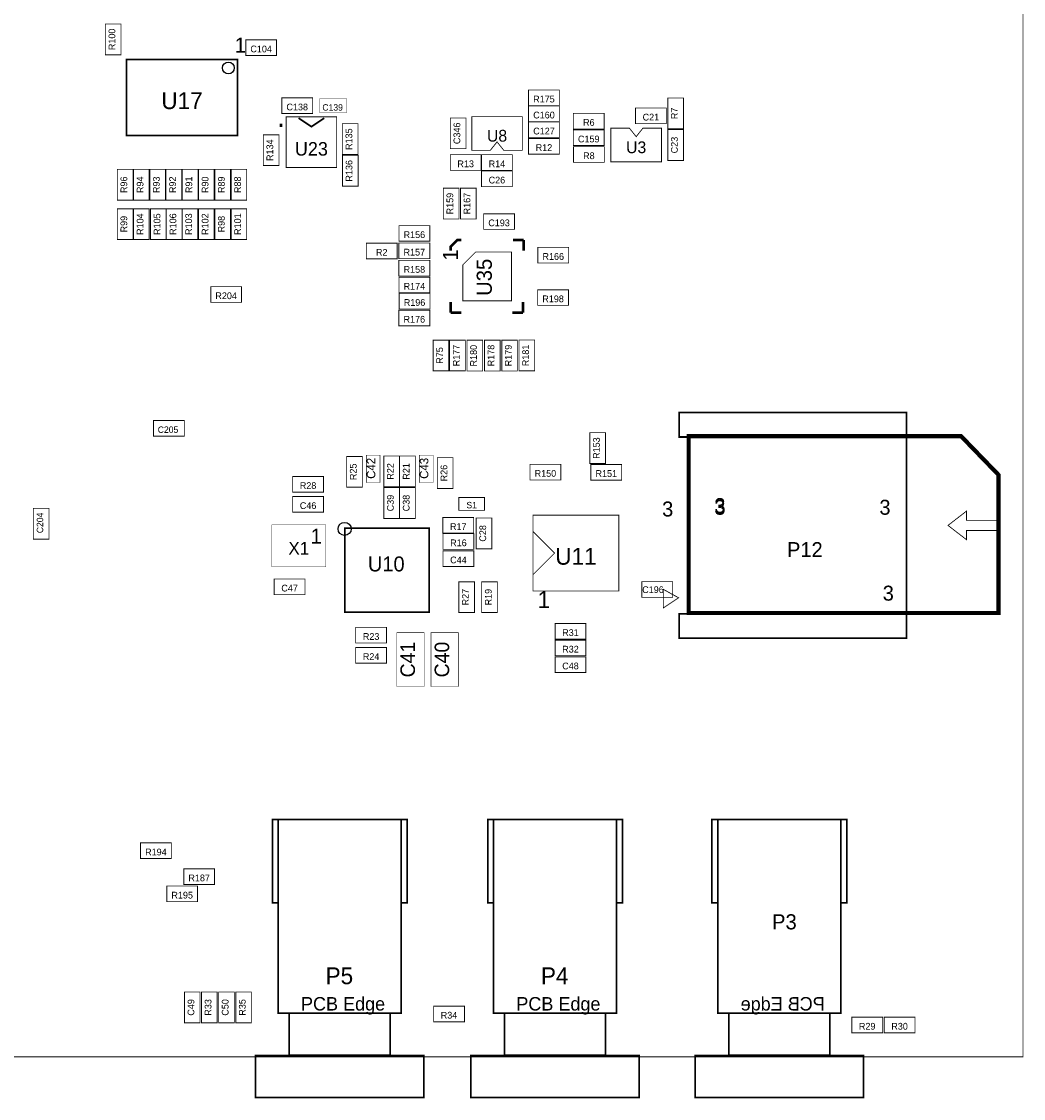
# Model space of a CAD drawing. Extents: x 0.27 to 5, y -0.1 to 4.73.
# Tile 2 of 4: x 2.66 to 5, y -0.1 to 2.42. Entities that reach past the tile are written whole.
import ezdxf
from ezdxf.enums import TextEntityAlignment as Align

# ---------------------------------------------------------------- set-up
doc = ezdxf.new("R2010")
doc.units = 0
doc.layers.get('0').update_dxf_attribs({"linetype": 'CONTINUOUS'})
for name, color, linetype in [('ASSEMBLY_OUTLIN', 15, 'CONTINUOUS'), ('ASSEMBLY_REF_DE', 15, 'CONTINUOUS'), ('BOARD_OUTLINE', 10, 'CONTINUOUS')]:
    doc.layers.add(name, color=color, linetype=linetype)
doc.styles.add('STYLE_10', font='TXT', dxfattribs={"height": 0.02})
doc.styles.add('STYLE_11', font='TXT', dxfattribs={"height": 0.015748})
doc.styles.add('STYLE_12', font='TXT', dxfattribs={"height": 0.015748})
doc.styles.add('STYLE_13', font='TXT', dxfattribs={"height": 0.035433})
doc.styles.add('STYLE_14', font='TXT', dxfattribs={"height": 0.03937})
doc.styles.add('STYLE_16', font='TXT', dxfattribs={"height": 0.035039})
doc.styles.add('STYLE_17', font='TXT', dxfattribs={"height": 0.035433})
doc.styles.add('STYLE_18', font='TXT', dxfattribs={"height": 0.031496})
doc.styles.add('STYLE_23', font='TXT', dxfattribs={"height": 0.03})
doc.styles.add('STYLE_36', font='TXT', dxfattribs={"height": 0.031496})
doc.styles.add('STYLE_4', font='TXT', dxfattribs={"height": 0.027559})
doc.styles.add('STYLE_6', font='TXT', dxfattribs={"height": 0.015})
doc.styles.add('STYLE_7', font='TXT', dxfattribs={"height": 0.034})
doc.styles.add('STYLE_8', font='TXT', dxfattribs={"height": 0.015})

# ---------------------------------------------------------------- blocks, each defined once
blk = doc.blocks.new('ROUND_1')
blk.add_circle((0, 0), 0.014)
blk = doc.blocks.new('ROUND_2')
blk.add_circle((0, 0), 0.0154)

msp = doc.modelspace()

# ---------------------------------------------------------------- linework, layer by layer
at = {"layer": 'ASSEMBLY_OUTLIN'}
for points, const_width in [([(2.8912, 2.3431), (2.8912, 2.4151), (2.8546, 2.4151), (2.8546, 2.3431), (2.8912, 2.3431)], 0.002), ([(3.2548, 2.3414), (3.2548, 2.378), (3.1828, 2.378), (3.1828, 2.3414), (3.2548, 2.3414)], 0.002), ([(3.1637, 2.1547), (3.1637, 2.3319), (2.9039, 2.3319), (2.9039, 2.1547), (3.1637, 2.1547)], 0.00394), ([(3.3391, 2.2057), (3.3391, 2.2423), (3.2671, 2.2423), (3.2671, 2.2057), (3.3391, 2.2057)], 0.002), ([(3.9159, 2.2242), (3.9159, 2.2608), (3.8439, 2.2608), (3.8439, 2.2242), (3.9159, 2.2242)], 0.002), ([(4.2062, 2.17), (4.2062, 2.242), (4.1696, 2.242), (4.1696, 2.17), (4.2062, 2.17)], 0.002), ([(3.4191, 2.208), (3.4191, 2.24), (3.3551, 2.24), (3.3551, 2.208), (3.4191, 2.208)], 0.001), ([(3.916, 2.1868), (3.916, 2.2234), (3.844, 2.2234), (3.844, 2.1868), (3.916, 2.1868)], 0.002), ([(4.166, 2.182), (4.166, 2.2186), (4.094, 2.2186), (4.094, 2.182), (4.166, 2.182)], 0.002), ([(3.3953, 2.0797), (3.3953, 2.1978), (3.2772, 2.1978), (3.2772, 2.0797), (3.3953, 2.0797)], 0.002), ([(3.3063, 2.195), (3.3363, 2.175), (3.3663, 2.195)], 0.00394), ([(3.6977, 2.1234), (3.6977, 2.1954), (3.6611, 2.1954), (3.6611, 2.1234), (3.6977, 2.1234)], 0.002), ([(3.8294, 2.1197), (3.7861, 2.1197), (3.7703, 2.1394), (3.7546, 2.1197), (3.7113, 2.1197), (3.7113, 2.1984), (3.8294, 2.1984), (3.8294, 2.1197)], 0.002), ([(4.0209, 2.1696), (4.0209, 2.2062), (3.9488, 2.2062), (3.9488, 2.1696), (4.0209, 2.1696)], 0.002), ([(3.2654, 2.1819), (3.2654, 2.174)], 0.00591), ([(3.4452, 2.1098), (3.4452, 2.1819), (3.4086, 2.1819), (3.4086, 2.1098), (3.4452, 2.1098)], 0.002), ([(3.916, 2.1494), (3.916, 2.186), (3.844, 2.186), (3.844, 2.1494), (3.916, 2.1494)], 0.002), ([(4.0208, 2.1308), (4.0208, 2.1674), (3.9487, 2.1674), (3.9487, 2.1308), (4.0208, 2.1308)], 0.002), ([(4.0365, 2.1714), (4.0798, 2.1714), (4.0956, 2.1517), (4.1113, 2.1714), (4.1546, 2.1714), (4.1546, 2.0927), (4.0365, 2.0927), (4.0365, 2.1714)], 0.002), ([(4.2062, 2.096), (4.2062, 2.168), (4.1696, 2.168), (4.1696, 2.096), (4.2062, 2.096)], 0.002), ([(3.2604, 2.084), (3.2604, 2.1561), (3.2238, 2.1561), (3.2238, 2.084), (3.2604, 2.084)], 0.002), ([(3.916, 2.1108), (3.916, 2.1474), (3.844, 2.1474), (3.844, 2.1108), (3.916, 2.1108)], 0.002), ([(4.021, 2.0917), (4.021, 2.1283), (3.949, 2.1283), (3.949, 2.0917), (4.021, 2.0917)], 0.002), ([(3.4456, 2.0358), (3.4456, 2.1079), (3.409, 2.1079), (3.409, 2.0358), (3.4456, 2.0358)], 0.002), ([(3.733, 2.0728), (3.733, 2.1094), (3.661, 2.1094), (3.661, 2.0728), (3.733, 2.0728)], 0.002), ([(3.806, 2.0728), (3.806, 2.1094), (3.734, 2.1094), (3.734, 2.0728), (3.806, 2.0728)], 0.002), ([(2.9191, 2.0031), (2.9191, 2.0752), (2.8825, 2.0752), (2.8825, 2.0031), (2.9191, 2.0031)], 0.002), ([(2.9571, 2.0031), (2.9571, 2.0752), (2.9205, 2.0752), (2.9205, 2.0031), (2.9571, 2.0031)], 0.002), ([(2.9951, 2.0031), (2.9951, 2.0752), (2.9585, 2.0752), (2.9585, 2.0031), (2.9951, 2.0031)], 0.002), ([(3.0331, 2.0031), (3.0331, 2.0752), (2.9965, 2.0752), (2.9965, 2.0031), (3.0331, 2.0031)], 0.002), ([(3.0711, 2.0031), (3.0711, 2.0752), (3.0345, 2.0752), (3.0345, 2.0031), (3.0711, 2.0031)], 0.002), ([(3.1091, 2.0031), (3.1091, 2.0752), (3.0725, 2.0752), (3.0725, 2.0031), (3.1091, 2.0031)], 0.002), ([(3.1471, 2.0031), (3.1471, 2.0752), (3.1105, 2.0752), (3.1105, 2.0031), (3.1471, 2.0031)], 0.002), ([(3.1851, 2.0031), (3.1851, 2.0752), (3.1485, 2.0752), (3.1485, 2.0031), (3.1851, 2.0031)], 0.002), ([(3.806, 2.0348), (3.806, 2.0714), (3.734, 2.0714), (3.734, 2.0348), (3.806, 2.0348)], 0.002), ([(3.6813, 1.9591), (3.6813, 2.0311), (3.6447, 2.0311), (3.6447, 1.9591), (3.6813, 1.9591)], 0.002), ([(3.7213, 1.9591), (3.7213, 2.0311), (3.6847, 2.0311), (3.6847, 1.9591), (3.7213, 1.9591)], 0.002), ([(2.9191, 1.9111), (2.9191, 1.9831), (2.8825, 1.9831), (2.8825, 1.9111), (2.9191, 1.9111)], 0.002), ([(2.9571, 1.9111), (2.9571, 1.9831), (2.9205, 1.9831), (2.9205, 1.9111), (2.9571, 1.9111)], 0.002), ([(2.9967, 1.9111), (2.9967, 1.9831), (2.9601, 1.9831), (2.9601, 1.9111), (2.9967, 1.9111)], 0.002), ([(3.0338, 1.9111), (3.0338, 1.9831), (2.9972, 1.9831), (2.9972, 1.9111), (3.0338, 1.9111)], 0.002), ([(3.0707, 1.9111), (3.0707, 1.9831), (3.0341, 1.9831), (3.0341, 1.9111), (3.0707, 1.9111)], 0.002), ([(3.1091, 1.9111), (3.1091, 1.9831), (3.0725, 1.9831), (3.0725, 1.9111), (3.1091, 1.9111)], 0.002), ([(3.1471, 1.9111), (3.1471, 1.9831), (3.1105, 1.9831), (3.1105, 1.9111), (3.1471, 1.9111)], 0.002), ([(3.1851, 1.9111), (3.1851, 1.9831), (3.1485, 1.9831), (3.1485, 1.9111), (3.1851, 1.9111)], 0.002), ([(3.811, 1.9348), (3.811, 1.9714), (3.739, 1.9714), (3.739, 1.9348), (3.811, 1.9348)], 0.002), ([(3.613, 1.9071), (3.613, 1.9437), (3.541, 1.9437), (3.541, 1.9071), (3.613, 1.9071)], 0.002), ([(3.5367, 1.8659), (3.5367, 1.9026), (3.4647, 1.9026), (3.4647, 1.8659), (3.5367, 1.8659)], 0.002), ([(3.613, 1.8663), (3.613, 1.9029), (3.5409, 1.9029), (3.5409, 1.8663), (3.613, 1.8663)], 0.002), ([(3.6621, 1.8853), (3.6621, 1.8947), (3.6775, 1.9101), (3.6869, 1.9101)], 0.0063), ([(3.8074, 1.9101), (3.8322, 1.9101)], 0.0063), ([(3.8322, 1.8853), (3.8322, 1.9101)], 0.0063), ([(3.9378, 1.8561), (3.9378, 1.8928), (3.8657, 1.8928), (3.8657, 1.8561), (3.9378, 1.8561)], 0.002), ([(3.613, 1.8259), (3.613, 1.8625), (3.5409, 1.8625), (3.5409, 1.8259), (3.613, 1.8259)], 0.002), ([(3.6901, 1.8518), (3.6901, 1.768), (3.8042, 1.768), (3.8042, 1.8821), (3.7204, 1.8821), (3.6901, 1.8518)], 0.002), ([(3.613, 1.7865), (3.613, 1.8231), (3.541, 1.8231), (3.541, 1.7865), (3.613, 1.7865)], 0.002), ([(3.173, 1.7643), (3.173, 1.8009), (3.101, 1.8009), (3.101, 1.7643), (3.173, 1.7643)], 0.002), ([(3.9374, 1.7571), (3.9374, 1.7937), (3.8653, 1.7937), (3.8653, 1.7571), (3.9374, 1.7571)], 0.002), ([(3.6134, 1.7486), (3.6134, 1.7852), (3.5414, 1.7852), (3.5414, 1.7486), (3.6134, 1.7486)], 0.002), ([(3.6621, 1.7648), (3.6621, 1.74)], 0.0063), ([(3.831, 1.7648), (3.831, 1.74)], 0.0063), ([(3.613, 1.7094), (3.613, 1.746), (3.5409, 1.746), (3.5409, 1.7094), (3.613, 1.7094)], 0.002), ([(3.6621, 1.74), (3.6869, 1.74)], 0.0063), ([(3.8062, 1.74), (3.831, 1.74)], 0.0063), ([(3.6574, 1.604), (3.6574, 1.676), (3.6208, 1.676), (3.6208, 1.604), (3.6574, 1.604)], 0.002), ([(3.6963, 1.604), (3.6963, 1.676), (3.6596, 1.676), (3.6596, 1.604), (3.6963, 1.604)], 0.002), ([(3.7367, 1.6036), (3.7367, 1.6757), (3.7, 1.6757), (3.7, 1.6036), (3.7367, 1.6036)], 0.002), ([(3.7774, 1.6039), (3.7774, 1.676), (3.7408, 1.676), (3.7408, 1.6039), (3.7774, 1.6039)], 0.002), ([(3.8179, 1.6039), (3.8179, 1.676), (3.7813, 1.676), (3.7813, 1.6039), (3.8179, 1.6039)], 0.002), ([(3.8583, 1.604), (3.8583, 1.6761), (3.8217, 1.6761), (3.8217, 1.604), (3.8583, 1.604)], 0.002), ([(3.0391, 1.4512), (3.0391, 1.4878), (2.967, 1.4878), (2.967, 1.4512), (3.0391, 1.4512)], 0.002), ([(4.7277, 0.979), (4.1962, 0.979), (4.1962, 1.0361), (4.2191, 1.0361), (4.2191, 1.4494), (4.1962, 1.4494), (4.1962, 1.5065), (4.7277, 1.5065), (4.7277, 0.979)], 0.00394), ([(4.024, 1.3874), (4.024, 1.4594), (3.9874, 1.4594), (3.9874, 1.3874), (4.024, 1.3874)], 0.002), ([(4.2183, 1.038), (4.2183, 1.4514), (4.8551, 1.4514), (4.9427, 1.3609), (4.9427, 1.038), (4.2183, 1.038)], 0.00984), ([(3.4554, 1.332), (3.4554, 1.404), (3.4188, 1.404), (3.4188, 1.332), (3.4554, 1.332)], 0.002), ([(3.4967, 1.3429), (3.4967, 1.4069), (3.4647, 1.4069), (3.4647, 1.3429), (3.4967, 1.3429)], 0.001), ([(3.5422, 1.333), (3.5422, 1.405), (3.5056, 1.405), (3.5056, 1.333), (3.5422, 1.333)], 0.002), ([(3.5792, 1.333), (3.5792, 1.405), (3.5426, 1.405), (3.5426, 1.333), (3.5792, 1.333)], 0.002), ([(3.6207, 1.3429), (3.6207, 1.4069), (3.5887, 1.4069), (3.5887, 1.3429), (3.6207, 1.3429)], 0.001), ([(3.6674, 1.329), (3.6674, 1.401), (3.6308, 1.401), (3.6308, 1.329), (3.6674, 1.329)], 0.002), ([(3.9194, 1.3489), (3.9194, 1.3855), (3.8473, 1.3855), (3.8473, 1.3489), (3.9194, 1.3489)], 0.002), ([(4.0617, 1.3487), (4.0617, 1.3853), (3.9897, 1.3853), (3.9897, 1.3487), (4.0617, 1.3487)], 0.002), ([(3.3646, 1.3206), (3.3646, 1.3572), (3.2925, 1.3572), (3.2925, 1.3206), (3.3646, 1.3206)], 0.002), ([(3.3646, 1.2737), (3.3646, 1.3103), (3.2925, 1.3103), (3.2925, 1.2737), (3.3646, 1.2737)], 0.002), ([(3.5422, 1.259), (3.5422, 1.331), (3.5056, 1.331), (3.5056, 1.259), (3.5422, 1.259)], 0.002), ([(3.5792, 1.259), (3.5792, 1.331), (3.5426, 1.331), (3.5426, 1.259), (3.5792, 1.259)], 0.002), ([(3.741, 1.2781), (3.741, 1.3081), (3.681, 1.3081), (3.681, 1.2781), (3.741, 1.2781)], 0.002), ([(2.7228, 1.2105), (2.7228, 1.2825), (2.6862, 1.2825), (2.6862, 1.2105), (2.7228, 1.2105)], 0.002), ([(3.7156, 1.2247), (3.7156, 1.2613), (3.6436, 1.2613), (3.6436, 1.2247), (3.7156, 1.2247)], 0.002), ([(3.7582, 1.188), (3.7582, 1.26), (3.7216, 1.26), (3.7216, 1.188), (3.7582, 1.188)], 0.002), ([(4.0552, 1.0895), (4.0552, 1.2666), (3.8544, 1.2666), (3.8544, 1.0895), (4.0552, 1.0895)], 0.002), ([(4.9427, 1.2309), (4.8679, 1.2309), (4.8679, 1.2093), (4.8246, 1.2427), (4.8679, 1.2762), (4.8679, 1.2546), (4.9427, 1.2546), (4.9427, 1.2309)], 0.002), ([(3.3699, 1.1458), (3.3699, 1.2442), (3.2439, 1.2442), (3.2439, 1.1458), (3.3699, 1.1458)], 0.00118), ([(3.3699, 1.1458), (3.3699, 1.2442), (3.2439, 1.2442), (3.2439, 1.1458), (3.3699, 1.1458)], 0.00118), ([(3.6113, 1.0396), (3.6113, 1.2364), (3.4145, 1.2364), (3.4145, 1.0396), (3.6113, 1.0396)], 0.00394), ([(3.716, 1.1867), (3.716, 1.2233), (3.644, 1.2233), (3.644, 1.1867), (3.716, 1.1867)], 0.002), ([(3.8548, 1.228), (3.9048, 1.178), (3.8548, 1.128)], 0.002), ([(3.716, 1.1467), (3.716, 1.1833), (3.644, 1.1833), (3.644, 1.1467), (3.716, 1.1467)], 0.002), ([(3.3213, 1.0808), (3.3213, 1.1174), (3.2492, 1.1174), (3.2492, 1.0808), (3.3213, 1.0808)], 0.002), ([(3.7177, 1.039), (3.7177, 1.111), (3.6811, 1.111), (3.6811, 1.039), (3.7177, 1.039)], 0.002), ([(3.7711, 1.039), (3.7711, 1.111), (3.7345, 1.111), (3.7345, 1.039), (3.7711, 1.039)], 0.002), ([(4.181, 1.0744), (4.181, 1.1111), (4.109, 1.1111), (4.109, 1.0744), (4.181, 1.0744)], 0.002), ([(4.1947, 1.0735), (4.1592, 1.0498), (4.1592, 1.0931), (4.1947, 1.0735)], 0.002), ([(3.978, 0.9768), (3.978, 1.0134), (3.906, 1.0134), (3.906, 0.9768), (3.978, 0.9768)], 0.002), ([(3.5119, 0.9677), (3.5119, 1.0043), (3.4399, 1.0043), (3.4399, 0.9677), (3.5119, 0.9677)], 0.002), ([(3.5999, 0.866), (3.5999, 0.992), (3.5359, 0.992), (3.5359, 0.866), (3.5999, 0.866)], 0.001), ([(3.6799, 0.866), (3.6799, 0.992), (3.6159, 0.992), (3.6159, 0.866), (3.6799, 0.866)], 0.001), ([(3.5119, 0.9207), (3.5119, 0.9573), (3.4399, 0.9573), (3.4399, 0.9207), (3.5119, 0.9207)], 0.002), ([(3.978, 0.938), (3.978, 0.9746), (3.906, 0.9746), (3.906, 0.938), (3.978, 0.938)], 0.002), ([(3.978, 0.8988), (3.978, 0.9354), (3.906, 0.9354), (3.906, 0.8988), (3.978, 0.8988)], 0.002), ([(3.2587, 0.36), (3.2587, 0.5548), (3.245, 0.5548), (3.245, 0.36), (3.2587, 0.36)], 0.00394), ([(3.5461, 0.1021), (3.5461, 0.5548), (3.2587, 0.5548), (3.2587, 0.1021), (3.5461, 0.1021)], 0.00394), ([(3.5599, 0.36), (3.5599, 0.5548), (3.5461, 0.5548), (3.5461, 0.36), (3.5599, 0.36)], 0.00394), ([(3.7622, 0.36), (3.7622, 0.5548), (3.7484, 0.5548), (3.7484, 0.36), (3.7622, 0.36)], 0.00394), ([(4.0496, 0.1021), (4.0496, 0.5548), (3.7622, 0.5548), (3.7622, 0.1021), (4.0496, 0.1021)], 0.00394), ([(4.0634, 0.36), (4.0634, 0.5548), (4.0496, 0.5548), (4.0496, 0.36), (4.0634, 0.36)], 0.00394), ([(4.2865, 0.36), (4.2865, 0.5548), (4.2727, 0.5548), (4.2727, 0.36), (4.2865, 0.36)], 0.00394), ([(4.5739, 0.1021), (4.5739, 0.5548), (4.2865, 0.5548), (4.2865, 0.1021), (4.5739, 0.1021)], 0.00394), ([(4.5877, 0.36), (4.5877, 0.5548), (4.5739, 0.5548), (4.5739, 0.36), (4.5877, 0.36)], 0.00394), ([(3.0088, 0.4638), (3.0088, 0.5004), (2.9368, 0.5004), (2.9368, 0.4638), (3.0088, 0.4638)], 0.002), ([(3.1099, 0.4032), (3.1099, 0.4398), (3.0379, 0.4398), (3.0379, 0.4032), (3.1099, 0.4032)], 0.002), ([(3.0702, 0.3629), (3.0702, 0.3995), (2.9981, 0.3995), (2.9981, 0.3629), (3.0702, 0.3629)], 0.002), ([(3.076, 0.0797), (3.076, 0.1517), (3.0394, 0.1517), (3.0394, 0.0797), (3.076, 0.0797)], 0.002), ([(3.116, 0.0797), (3.116, 0.1517), (3.0794, 0.1517), (3.0794, 0.0797), (3.116, 0.0797)], 0.002), ([(3.156, 0.0797), (3.156, 0.1517), (3.1194, 0.1517), (3.1194, 0.0797), (3.156, 0.0797)], 0.002), ([(3.196, 0.0797), (3.196, 0.1517), (3.1594, 0.1517), (3.1594, 0.0797), (3.196, 0.0797)], 0.002), ([(3.5206, 0.0037), (3.5206, 0.1021), (3.2843, 0.1021), (3.2843, 0.0037), (3.5206, 0.0037)], 0.00394), ([(3.694, 0.0822), (3.694, 0.1188), (3.622, 0.1188), (3.622, 0.0822), (3.694, 0.0822)], 0.002), ([(4.024, 0.0037), (4.024, 0.1021), (3.7878, 0.1021), (3.7878, 0.0037), (4.024, 0.0037)], 0.00394), ([(4.5483, 0.0037), (4.5483, 0.1021), (4.3121, 0.1021), (4.3121, 0.0037), (4.5483, 0.0037)], 0.00394), ([(4.6717, 0.0564), (4.6717, 0.093), (4.5996, 0.093), (4.5996, 0.0564), (4.6717, 0.0564)], 0.002), ([(4.7474, 0.0564), (4.7474, 0.093), (4.6754, 0.093), (4.6754, 0.0564), (4.7474, 0.0564)], 0.002), ([(3.5993, -0.0952), (3.5993, 0.0033), (3.2056, 0.0033), (3.2056, -0.0952), (3.5993, -0.0952)], 0.00394), ([(4.1027, -0.0952), (4.1027, 0.0033), (3.709, 0.0033), (3.709, -0.0952), (4.1027, -0.0952)], 0.00394), ([(4.6271, -0.0952), (4.6271, 0.0033), (4.2334, 0.0033), (4.2334, -0.0952), (4.6271, -0.0952)], 0.00394)]:
    msp.add_lwpolyline(points, dxfattribs=dict(at, const_width=const_width))
at = {"layer": 'BOARD_OUTLINE', "const_width": 0.002}
msp.add_lwpolyline([(5, 0), (5, 4.7244), (0.2756, 4.7244), (0.2756, 0), (5, 0)], dxfattribs=at)

# ---------------------------------------------------------------- block references
at = {"layer": 'ASSEMBLY_OUTLIN'}
for name, p in [('ROUND_1', (3.1421, 2.3122)), ('ROUND_2', (3.4139, 1.2345))]:
    msp.add_blockref(name, p, dxfattribs=at)

# ---------------------------------------------------------------- texts
for s, height, style, p in [('1', 0.035, 'STYLE_16', (3.1702, 2.3659)), ('3', 0.035, 'STYLE_16', (4.1693, 1.2811)), ('3', 0.035, 'STYLE_16', (4.2913, 1.289)), ('3', 0.035, 'STYLE_16', (4.2913, 1.2851)), ('3', 0.035, 'STYLE_16', (4.6772, 1.2851)), ('1', 0.0354, 'STYLE_13', (3.3475, 1.2174)), ('1', 0.0394, 'STYLE_14', (3.8796, 1.0693)), ('3', 0.035, 'STYLE_16', (4.685, 1.0843)), ('PCB Edge', 0.0315, 'STYLE_18', (3.4103, 0.1242)), ('PCB Edge', 0.0315, 'STYLE_18', (3.9137, 0.1242))]:
    msp.add_text(s, height=height, dxfattribs=dict(at, style=style)).set_placement(p, align=Align.MIDDLE_CENTER)
at = {"layer": 'ASSEMBLY_OUTLIN', "style": 'STYLE_17'}
msp.add_text('1', height=0.0354, rotation=90, dxfattribs=at).set_placement((3.6613, 1.875), align=Align.MIDDLE_CENTER)
at = {"layer": 'ASSEMBLY_OUTLIN', "style": 'STYLE_36', "text_generation_flag": 2}
msp.add_text('PCB Edge', height=0.0315, dxfattribs=at).set_placement((4.4381, 0.1242), align=Align.MIDDLE_CENTER)
at = {"layer": 'ASSEMBLY_REF_DE'}
for s, height, style, p in [('R100', 0.01575, 'STYLE_12', (2.8699, 2.3791)), ('R7', 0.01575, 'STYLE_12', (4.1849, 2.206)), ('R135', 0.01575, 'STYLE_12', (3.4239, 2.1458)), ('C346', 0.01575, 'STYLE_12', (3.6764, 2.1594)), ('R134', 0.01575, 'STYLE_12', (3.2391, 2.12)), ('C23', 0.01575, 'STYLE_12', (4.1849, 2.132)), ('R136', 0.01575, 'STYLE_12', (3.4243, 2.0718)), ('R96', 0.01575, 'STYLE_12', (2.8978, 2.0391)), ('R94', 0.01575, 'STYLE_12', (2.9358, 2.0391)), ('R93', 0.01575, 'STYLE_12', (2.9738, 2.0391)), ('R92', 0.01575, 'STYLE_12', (3.0118, 2.0391)), ('R91', 0.01575, 'STYLE_12', (3.0498, 2.0391)), ('R90', 0.01575, 'STYLE_12', (3.0878, 2.0391)), ('R89', 0.01575, 'STYLE_12', (3.1258, 2.0391)), ('R88', 0.01575, 'STYLE_12', (3.1638, 2.0391)), ('R159', 0.01575, 'STYLE_12', (3.66, 1.9951)), ('R167', 0.01575, 'STYLE_12', (3.7, 1.9951)), ('R99', 0.01575, 'STYLE_12', (2.8978, 1.9471)), ('R104', 0.01575, 'STYLE_12', (2.9358, 1.9471)), ('R105', 0.01575, 'STYLE_12', (2.9754, 1.9471)), ('R106', 0.01575, 'STYLE_12', (3.0125, 1.9471)), ('R103', 0.01575, 'STYLE_12', (3.0494, 1.9471)), ('R102', 0.01575, 'STYLE_12', (3.0878, 1.9471)), ('R98', 0.01575, 'STYLE_12', (3.1258, 1.9471)), ('R101', 0.01575, 'STYLE_12', (3.1638, 1.9471)), ('U35', 0.03543, 'STYLE_17', (3.7404, 1.8227)), ('R177', 0.01575, 'STYLE_12', (3.675, 1.64)), ('R180', 0.01575, 'STYLE_12', (3.7153, 1.6396)), ('R178', 0.01575, 'STYLE_12', (3.7561, 1.6399)), ('R179', 0.01575, 'STYLE_12', (3.7966, 1.6399)), ('R181', 0.01575, 'STYLE_12', (3.837, 1.6401)), ('R75', 0.01575, 'STYLE_12', (3.6361, 1.64)), ('R153', 0.01575, 'STYLE_12', (4.0027, 1.4234)), ('R25', 0.01575, 'STYLE_12', (3.4341, 1.368)), ('C42', 0.02, 'STYLE_10', (3.4757, 1.3761)), ('R22', 0.01575, 'STYLE_12', (3.5209, 1.369)), ('R21', 0.01575, 'STYLE_12', (3.5579, 1.369)), ('C43', 0.02, 'STYLE_10', (3.5997, 1.3761)), ('R26', 0.01575, 'STYLE_12', (3.6461, 1.365)), ('C39', 0.01575, 'STYLE_12', (3.5209, 1.295)), ('C38', 0.01575, 'STYLE_12', (3.5579, 1.295)), ('C204', 0.015, 'STYLE_8', (2.7017, 1.2485)), ('C28', 0.01575, 'STYLE_12', (3.7369, 1.224)), ('R27', 0.01575, 'STYLE_12', (3.6964, 1.075)), ('R19', 0.01575, 'STYLE_12', (3.7498, 1.075)), ('C41', 0.034, 'STYLE_7', (3.5614, 0.929)), ('C40', 0.034, 'STYLE_7', (3.6414, 0.929)), ('C49', 0.01575, 'STYLE_12', (3.0547, 0.1157)), ('R33', 0.01575, 'STYLE_12', (3.0947, 0.1157)), ('C50', 0.01575, 'STYLE_12', (3.1347, 0.1157)), ('R35', 0.01575, 'STYLE_12', (3.1747, 0.1157))]:
    msp.add_text(s, height=height, rotation=90, dxfattribs=dict(at, style=style)).set_placement(p, align=Align.MIDDLE_CENTER)
for s, height, style, p in [('C104', 0.01575, 'STYLE_11', (3.2188, 2.3567)), ('U17', 0.03937, 'STYLE_14', (3.0338, 2.2358)), ('R175', 0.01575, 'STYLE_11', (3.8799, 2.2395)), ('C138', 0.01575, 'STYLE_11', (3.3031, 2.221)), ('C139', 0.015, 'STYLE_6', (3.3859, 2.22)), ('C160', 0.01575, 'STYLE_11', (3.88, 2.2021)), ('R6', 0.01575, 'STYLE_11', (3.9849, 2.1849)), ('C21', 0.01575, 'STYLE_11', (4.13, 2.1973)), ('U8', 0.02756, 'STYLE_4', (3.7703, 2.1538)), ('C127', 0.01575, 'STYLE_11', (3.88, 2.1647)), ('C159', 0.01575, 'STYLE_11', (3.9847, 2.1461)), ('U3', 0.02756, 'STYLE_4', (4.0956, 2.1268)), ('U23', 0.0315, 'STYLE_18', (3.3363, 2.1231)), ('R12', 0.01575, 'STYLE_11', (3.88, 2.1261)), ('R8', 0.01575, 'STYLE_11', (3.985, 2.107)), ('R13', 0.01575, 'STYLE_11', (3.697, 2.0881)), ('R14', 0.01575, 'STYLE_11', (3.77, 2.0881)), ('C26', 0.01575, 'STYLE_11', (3.77, 2.0501)), ('C193', 0.01575, 'STYLE_11', (3.775, 1.9501)), ('R156', 0.01575, 'STYLE_11', (3.577, 1.9224)), ('R2', 0.01575, 'STYLE_11', (3.5007, 1.8812)), ('R157', 0.01575, 'STYLE_11', (3.5769, 1.8816)), ('R166', 0.01575, 'STYLE_11', (3.9017, 1.8715)), ('R158', 0.01575, 'STYLE_11', (3.577, 1.8412)), ('R174', 0.01575, 'STYLE_11', (3.577, 1.8018)), ('R204', 0.01575, 'STYLE_11', (3.137, 1.7796)), ('R196', 0.01575, 'STYLE_11', (3.5774, 1.7639)), ('R198', 0.01575, 'STYLE_11', (3.9013, 1.7724)), ('R176', 0.01575, 'STYLE_11', (3.5769, 1.7247)), ('C205', 0.015, 'STYLE_6', (3.0011, 1.4666)), ('R150', 0.01575, 'STYLE_11', (3.8834, 1.3642)), ('R151', 0.01575, 'STYLE_11', (4.0257, 1.364)), ('R28', 0.01575, 'STYLE_11', (3.3285, 1.3359)), ('C46', 0.01575, 'STYLE_11', (3.3285, 1.289)), ('S1', 0.015, 'STYLE_6', (3.711, 1.2902)), ('R17', 0.01575, 'STYLE_11', (3.6796, 1.24)), ('R16', 0.01575, 'STYLE_11', (3.68, 1.202)), ('X1', 0.03, 'STYLE_23', (3.3069, 1.1893)), ('U11', 0.03937, 'STYLE_14', (3.9548, 1.1705)), ('P12', 0.03504, 'STYLE_16', (4.4899, 1.1861)), ('U10', 0.03504, 'STYLE_16', (3.5113, 1.1526)), ('C44', 0.01575, 'STYLE_11', (3.68, 1.162)), ('C47', 0.01575, 'STYLE_11', (3.2853, 1.0961)), ('C196', 0.01575, 'STYLE_11', (4.1349, 1.0924)), ('R23', 0.01575, 'STYLE_11', (3.4759, 0.983)), ('R31', 0.01575, 'STYLE_11', (3.942, 0.9921)), ('R32', 0.01575, 'STYLE_11', (3.942, 0.9533)), ('R24', 0.01575, 'STYLE_11', (3.4759, 0.936)), ('C48', 0.01575, 'STYLE_11', (3.942, 0.9141)), ('R194', 0.01575, 'STYLE_11', (2.9728, 0.4791)), ('R187', 0.01575, 'STYLE_11', (3.0739, 0.4185)), ('R195', 0.01575, 'STYLE_11', (3.0342, 0.3782)), ('P3', 0.03543, 'STYLE_13', (4.442, 0.3159)), ('P5', 0.03937, 'STYLE_14', (3.4017, 0.1897)), ('P4', 0.03937, 'STYLE_14', (3.9051, 0.1897)), ('R34', 0.01575, 'STYLE_11', (3.658, 0.0975)), ('R29', 0.01575, 'STYLE_11', (4.6356, 0.0717)), ('R30', 0.01575, 'STYLE_11', (4.7114, 0.0717))]:
    msp.add_text(s, height=height, dxfattribs=dict(at, style=style)).set_placement(p, align=Align.MIDDLE_CENTER)

doc.saveas('drawing.dxf')
